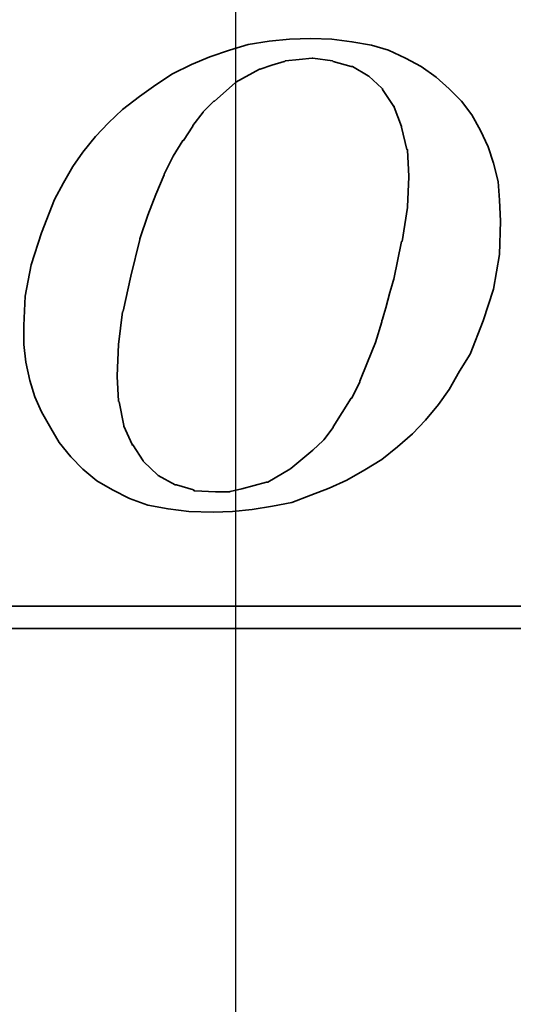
# Model space of a CAD drawing. Header units: millimetres. Extents: x -6 to 150, y -1 to 96.
# Tile 57 of 64: x 124.07 to 126.25, y 43.03 to 47.38. Entities that reach past the tile are written whole.
import ezdxf

# ---------------------------------------------------------------- set-up
doc = ezdxf.new("R2010")
doc.units = ezdxf.units.MM
doc.header["$LTSCALE"] = 0.1
doc.layers.add('layer 1', color=7, linetype='CONTINUOUS')

msp = doc.modelspace()

# ---------------------------------------------------------------- linework, layer by layer
at = {"layer": 'layer 1', "linetype": 'Continuous'}
msp.add_line((125.0245, 58.6992), (125.0245, 26.6992), dxfattribs=at)
at = {"layer": 'layer 1', "color": 1, "lineweight": 35}
for points, knots in [([(124.2979, 45.4512), (124.2979, 45.4512), (124.3501, 45.3966), (124.3501, 45.3966), (124.3501, 45.3966), (124.3501, 45.3966), (124.4131, 45.3447), (124.4131, 45.3447), (124.4131, 45.3447), (124.4131, 45.3447), (124.4821, 45.3048), (124.4821, 45.3048), (124.4821, 45.3048), (124.4821, 45.3048), (124.5571, 45.267), (124.5571, 45.267), (124.5571, 45.267), (124.5571, 45.267), (124.6375, 45.2382), (124.6375, 45.2382), (124.6375, 45.2382), (124.6375, 45.2382), (124.7269, 45.2208), (124.7269, 45.2208), (124.7269, 45.2208), (124.7269, 45.2208), (124.8193, 45.2094), (124.8193, 45.2094), (124.8193, 45.2094), (124.8193, 45.2094), (124.9255, 45.2064), (124.9255, 45.2064), (124.9255, 45.2064), (124.9255, 45.2064), (125.0119, 45.2094), (125.0119, 45.2094), (125.0119, 45.2094), (125.0119, 45.2094), (125.0983, 45.2184), (125.0983, 45.2184), (125.0983, 45.2184), (125.0983, 45.2184), (125.1877, 45.2325), (125.1877, 45.2325), (125.1877, 45.2325), (125.1877, 45.2325), (125.2741, 45.2496), (125.2741, 45.2496), (125.2741, 45.2496), (125.2741, 45.2496), (125.3575, 45.2814), (125.3575, 45.2814), (125.3575, 45.2814), (125.3575, 45.2814), (125.4379, 45.3132), (125.4379, 45.3132), (125.4379, 45.3132), (125.4379, 45.3132), (125.5159, 45.348), (125.5159, 45.348), (125.5159, 45.348), (125.5159, 45.348), (125.5963, 45.3936), (125.5963, 45.3936), (125.5963, 45.3936), (125.5963, 45.3936), (125.6713, 45.4398), (125.6713, 45.4398), (125.6713, 45.4398), (125.6713, 45.4398), (125.7403, 45.4944), (125.7403, 45.4944), (125.7403, 45.4944), (125.7403, 45.4944), (125.8066, 45.552), (125.8066, 45.552), (125.8066, 45.552), (125.8066, 45.552), (125.8639, 45.6123), (125.8639, 45.6123), (125.8639, 45.6123), (125.8639, 45.6123), (125.9215, 45.6816), (125.9215, 45.6816), (125.9215, 45.6816), (125.9215, 45.6816), (125.9677, 45.7476), (125.9677, 45.7476), (125.9677, 45.7476), (125.9677, 45.7476), (126.0139, 45.8286), (126.0139, 45.8286), (126.0139, 45.8286), (126.0139, 45.8286), (126.0601, 45.9036), (126.0601, 45.9036), (126.0601, 45.9036), (126.0601, 45.9036), (126.1177, 46.0503), (126.1177, 46.0503), (126.1177, 46.0503), (126.1177, 46.0503), (126.1636, 46.191), (126.1636, 46.191), (126.1636, 46.191), (126.1636, 46.191), (126.1897, 46.344), (126.1897, 46.344), (126.1897, 46.344), (126.1897, 46.344), (126.1951, 46.4904), (126.1951, 46.4904), (126.1951, 46.4904), (126.1951, 46.4904), (126.1897, 46.5828), (126.1897, 46.5828), (126.1897, 46.5828), (126.1897, 46.5828), (126.1837, 46.6662), (126.1837, 46.6662), (126.1837, 46.6662), (126.1837, 46.6662), (126.1636, 46.7466), (126.1636, 46.7466), (126.1636, 46.7466), (126.1636, 46.7466), (126.1405, 46.8186), (126.1405, 46.8186), (126.1405, 46.8186), (126.1405, 46.8186), (126.1057, 46.8906), (126.1057, 46.8906), (126.1057, 46.8906), (126.1057, 46.8906), (126.0685, 46.9599), (126.0685, 46.9599), (126.0685, 46.9599), (126.0685, 46.9599), (126.0223, 47.0202), (126.0223, 47.0202), (126.0223, 47.0202), (126.0223, 47.0202), (125.9677, 47.0751), (125.9677, 47.0751), (125.9677, 47.0751), (125.9677, 47.0751), (125.9101, 47.127), (125.9101, 47.127), (125.9101, 47.127), (125.9101, 47.127), (125.8438, 47.1732), (125.8438, 47.1732), (125.8438, 47.1732), (125.8438, 47.1732), (125.7748, 47.2104), (125.7748, 47.2104), (125.7748, 47.2104), (125.7748, 47.2104), (125.7001, 47.2449), (125.7001, 47.2449), (125.7001, 47.2449), (125.7001, 47.2449), (125.6251, 47.268), (125.6251, 47.268), (125.6251, 47.268), (125.6251, 47.268), (125.5387, 47.2824), (125.5387, 47.2824), (125.5387, 47.2824), (125.5387, 47.2824), (125.4493, 47.2938), (125.4493, 47.2938), (125.4493, 47.2938), (125.4493, 47.2938), (125.3575, 47.2968), (125.3575, 47.2968), (125.3575, 47.2968), (125.3575, 47.2968), (125.2627, 47.2938), (125.2627, 47.2938), (125.2627, 47.2938), (125.2627, 47.2938), (125.1733, 47.2854), (125.1733, 47.2854), (125.1733, 47.2854), (125.1733, 47.2854), (125.0809, 47.271), (125.0809, 47.271), (125.0809, 47.271), (125.0809, 47.271), (124.9978, 47.2449), (124.9978, 47.2449), (124.9978, 47.2449), (124.9978, 47.2449), (124.9111, 47.2164), (124.9111, 47.2164), (124.9111, 47.2164), (124.9111, 47.2164), (124.8307, 47.1816), (124.8307, 47.1816), (124.8307, 47.1816), (124.8307, 47.1816), (124.7473, 47.1414), (124.7473, 47.1414), (124.7473, 47.1414), (124.7473, 47.1414), (124.6723, 47.0922), (124.6723, 47.0922), (124.6723, 47.0922), (124.6723, 47.0922), (124.6003, 47.0406), (124.6003, 47.0406), (124.6003, 47.0406), (124.6003, 47.0406), (124.5253, 46.983), (124.5253, 46.983), (124.5253, 46.983), (124.5253, 46.983), (124.4647, 46.9254), (124.4647, 46.9254), (124.4647, 46.9254), (124.4647, 46.9254), (124.4071, 46.8648), (124.4071, 46.8648), (124.4071, 46.8648), (124.4071, 46.8648), (124.3501, 46.7958), (124.3501, 46.7958), (124.3501, 46.7958), (124.3501, 46.7958), (124.3069, 46.7325), (124.3069, 46.7325), (124.3069, 46.7325), (124.3069, 46.7325), (124.2661, 46.6602), (124.2661, 46.6602), (124.2661, 46.6602), (124.2661, 46.6602), (124.2262, 46.5858), (124.2262, 46.5858), (124.2262, 46.5858), (124.2262, 46.5858), (124.1683, 46.4388), (124.1683, 46.4388), (124.1683, 46.4388), (124.1683, 46.4388), (124.1221, 46.2975), (124.1221, 46.2975), (124.1221, 46.2975), (124.1221, 46.2975), (124.0963, 46.1598), (124.0963, 46.1598), (124.0963, 46.1598), (124.0963, 46.1598), (124.0909, 46.0302), (124.0909, 46.0302), (124.0909, 46.0302), (124.0909, 46.0302), (124.0909, 45.9468), (124.0909, 45.9468), (124.0909, 45.9468), (124.0909, 45.9468), (124.0993, 45.8688), (124.0993, 45.8688), (124.0993, 45.8688), (124.0993, 45.8688), (124.1167, 45.7884), (124.1167, 45.7884), (124.1167, 45.7884), (124.1167, 45.7884), (124.1395, 45.7161), (124.1395, 45.7161), (124.1395, 45.7161), (124.1395, 45.7161), (124.1683, 45.6501), (124.1683, 45.6501), (124.1683, 45.6501), (124.1683, 45.6501), (124.2088, 45.5778), (124.2088, 45.5778), (124.2088, 45.5778), (124.2088, 45.5778), (124.246, 45.5148), (124.246, 45.5148), (124.246, 45.5148), (124.246, 45.5148), (124.2979, 45.4512), (124.2979, 45.4512)], [0, 0, 0, 0, 0.013889, 0.013889, 0.013889, 0.013889, 0.027778, 0.027778, 0.027778, 0.027778, 0.041667, 0.041667, 0.041667, 0.041667, 0.055556, 0.055556, 0.055556, 0.055556, 0.069444, 0.069444, 0.069444, 0.069444, 0.083333, 0.083333, 0.083333, 0.083333, 0.097222, 0.097222, 0.097222, 0.097222, 0.111111, 0.111111, 0.111111, 0.111111, 0.125, 0.125, 0.125, 0.125, 0.138889, 0.138889, 0.138889, 0.138889, 0.152778, 0.152778, 0.152778, 0.152778, 0.166667, 0.166667, 0.166667, 0.166667, 0.180556, 0.180556, 0.180556, 0.180556, 0.194444, 0.194444, 0.194444, 0.194444, 0.208333, 0.208333, 0.208333, 0.208333, 0.222222, 0.222222, 0.222222, 0.222222, 0.236111, 0.236111, 0.236111, 0.236111, 0.25, 0.25, 0.25, 0.25, 0.263889, 0.263889, 0.263889, 0.263889, 0.277778, 0.277778, 0.277778, 0.277778, 0.291667, 0.291667, 0.291667, 0.291667, 0.305556, 0.305556, 0.305556, 0.305556, 0.319444, 0.319444, 0.319444, 0.319444, 0.333333, 0.333333, 0.333333, 0.333333, 0.347222, 0.347222, 0.347222, 0.347222, 0.361111, 0.361111, 0.361111, 0.361111, 0.375, 0.375, 0.375, 0.375, 0.388889, 0.388889, 0.388889, 0.388889, 0.402778, 0.402778, 0.402778, 0.402778, 0.416667, 0.416667, 0.416667, 0.416667, 0.430556, 0.430556, 0.430556, 0.430556, 0.444444, 0.444444, 0.444444, 0.444444, 0.458333, 0.458333, 0.458333, 0.458333, 0.472222, 0.472222, 0.472222, 0.472222, 0.486111, 0.486111, 0.486111, 0.486111, 0.5, 0.5, 0.5, 0.5, 0.513889, 0.513889, 0.513889, 0.513889, 0.527778, 0.527778, 0.527778, 0.527778, 0.541667, 0.541667, 0.541667, 0.541667, 0.555556, 0.555556, 0.555556, 0.555556, 0.569444, 0.569444, 0.569444, 0.569444, 0.583333, 0.583333, 0.583333, 0.583333, 0.597222, 0.597222, 0.597222, 0.597222, 0.611111, 0.611111, 0.611111, 0.611111, 0.625, 0.625, 0.625, 0.625, 0.638889, 0.638889, 0.638889, 0.638889, 0.652778, 0.652778, 0.652778, 0.652778, 0.666667, 0.666667, 0.666667, 0.666667, 0.680556, 0.680556, 0.680556, 0.680556, 0.694444, 0.694444, 0.694444, 0.694444, 0.708333, 0.708333, 0.708333, 0.708333, 0.722222, 0.722222, 0.722222, 0.722222, 0.736111, 0.736111, 0.736111, 0.736111, 0.75, 0.75, 0.75, 0.75, 0.763889, 0.763889, 0.763889, 0.763889, 0.777778, 0.777778, 0.777778, 0.777778, 0.791667, 0.791667, 0.791667, 0.791667, 0.805556, 0.805556, 0.805556, 0.805556, 0.819444, 0.819444, 0.819444, 0.819444, 0.833333, 0.833333, 0.833333, 0.833333, 0.847222, 0.847222, 0.847222, 0.847222, 0.861111, 0.861111, 0.861111, 0.861111, 0.875, 0.875, 0.875, 0.875, 0.888889, 0.888889, 0.888889, 0.888889, 0.902778, 0.902778, 0.902778, 0.902778, 0.916667, 0.916667, 0.916667, 0.916667, 0.930556, 0.930556, 0.930556, 0.930556, 0.944444, 0.944444, 0.944444, 0.944444, 0.958333, 0.958333, 0.958333, 0.958333, 0.972222, 0.972222, 0.972222, 0.972222, 0.986111, 0.986111, 0.986111, 0.986111, 1, 1, 1, 1]), ([(124.603, 46.413), (124.603, 46.413), (124.6375, 46.5168), (124.6375, 46.5168), (124.6375, 46.5168), (124.6375, 46.5168), (124.6723, 46.6089), (124.6723, 46.6089), (124.6723, 46.6089), (124.6723, 46.6089), (124.7095, 46.695), (124.7095, 46.695), (124.7095, 46.695), (124.7095, 46.695), (124.7095, 46.698), (124.7095, 46.698), (124.7095, 46.698), (124.7095, 46.698), (124.7497, 46.7784), (124.7497, 46.7784), (124.7497, 46.7784), (124.7497, 46.7784), (124.7929, 46.8474), (124.7929, 46.8474), (124.7929, 46.8474), (124.7929, 46.8474), (124.7959, 46.8474), (124.7959, 46.8474), (124.7959, 46.8474), (124.7959, 46.8474), (124.8361, 46.9107), (124.8361, 46.9107), (124.8361, 46.9107), (124.8361, 46.9107), (124.8361, 46.9137), (124.8361, 46.9137), (124.8361, 46.9137), (124.8361, 46.9137), (124.8826, 46.9716), (124.8826, 46.9716), (124.8826, 46.9716), (124.8826, 46.9716), (124.8826, 46.974), (124.8826, 46.974), (124.8826, 46.974), (124.8826, 46.974), (124.9285, 47.0202), (124.9285, 47.0202), (124.9285, 47.0202), (124.9285, 47.0202), (124.9315, 47.0202), (124.9315, 47.0202), (124.9315, 47.0202), (124.9315, 47.0202), (125.0233, 47.1012), (125.0233, 47.1012), (125.0233, 47.1012), (125.0233, 47.1012), (125.0263, 47.1036), (125.0263, 47.1036), (125.0263, 47.1036), (125.0263, 47.1036), (125.1301, 47.1612), (125.1301, 47.1612), (125.1301, 47.1612), (125.1301, 47.1612), (125.1331, 47.1612), (125.1331, 47.1612), (125.1331, 47.1612), (125.1331, 47.1612), (125.1847, 47.1786), (125.1847, 47.1786), (125.1847, 47.1786), (125.1847, 47.1786), (125.2393, 47.196), (125.2393, 47.196), (125.2393, 47.196), (125.2393, 47.196), (125.2423, 47.196), (125.2423, 47.196), (125.2423, 47.196), (125.2423, 47.196), (125.2453, 47.199), (125.2453, 47.199), (125.2453, 47.199), (125.2453, 47.199), (125.3053, 47.2044), (125.3053, 47.2044), (125.3053, 47.2044), (125.3053, 47.2044), (125.3629, 47.2104), (125.3629, 47.2104), (125.3629, 47.2104), (125.3629, 47.2104), (125.3659, 47.2104), (125.3659, 47.2104), (125.3659, 47.2104), (125.3659, 47.2104), (125.4526, 47.199), (125.4526, 47.199), (125.4526, 47.199), (125.4526, 47.199), (125.4553, 47.196), (125.4553, 47.196), (125.4553, 47.196), (125.4553, 47.196), (125.5357, 47.1732), (125.5357, 47.1732), (125.5357, 47.1732), (125.5357, 47.1732), (125.5387, 47.1732), (125.5387, 47.1732), (125.5387, 47.1732), (125.5387, 47.1732), (125.5414, 47.1732), (125.5414, 47.1732), (125.5414, 47.1732), (125.5414, 47.1732), (125.6107, 47.1324), (125.6107, 47.1324), (125.6107, 47.1324), (125.6107, 47.1324), (125.6137, 47.13), (125.6137, 47.13), (125.6137, 47.13), (125.6137, 47.13), (125.6713, 47.0778), (125.6713, 47.0778), (125.6713, 47.0778), (125.6713, 47.0778), (125.6743, 47.0751), (125.6743, 47.0751), (125.6743, 47.0751), (125.6743, 47.0751), (125.6743, 47.0721), (125.6743, 47.0721), (125.6743, 47.0721), (125.6743, 47.0721), (125.7232, 46.9971), (125.7232, 46.9971), (125.7232, 46.9971), (125.7232, 46.9971), (125.7259, 46.9971), (125.7259, 46.9971), (125.7259, 46.9971), (125.7259, 46.9971), (125.7259, 46.9944), (125.7259, 46.9944), (125.7259, 46.9944), (125.7259, 46.9944), (125.7577, 46.908), (125.7577, 46.908), (125.7577, 46.908), (125.7577, 46.908), (125.7577, 46.905), (125.7577, 46.905), (125.7577, 46.905), (125.7577, 46.905), (125.7805, 46.8075), (125.7805, 46.8075), (125.7805, 46.8075), (125.7805, 46.8075), (125.7835, 46.8075), (125.7835, 46.8075), (125.7835, 46.8075), (125.7835, 46.8075), (125.7835, 46.8042), (125.7835, 46.8042), (125.7835, 46.8042), (125.7835, 46.8042), (125.7895, 46.689), (125.7895, 46.689), (125.7895, 46.689), (125.7895, 46.689), (125.7895, 46.6863), (125.7895, 46.6863), (125.7895, 46.6863), (125.7895, 46.6863), (125.7835, 46.554), (125.7835, 46.554), (125.7835, 46.554), (125.7835, 46.554), (125.7835, 46.551), (125.7835, 46.551), (125.7835, 46.551), (125.7835, 46.551), (125.7604, 46.4016), (125.7604, 46.4016), (125.7604, 46.4016), (125.7604, 46.4016), (125.7577, 46.4016), (125.7577, 46.4016), (125.7577, 46.4016), (125.7577, 46.4016), (125.7232, 46.2342), (125.7232, 46.2342), (125.7232, 46.2342), (125.7232, 46.2342), (125.6713, 46.0503), (125.6713, 46.0503), (125.6713, 46.0503), (125.6713, 46.0503), (125.6713, 46.047), (125.6713, 46.047), (125.6713, 46.047), (125.6713, 46.047), (125.6425, 45.9552), (125.6425, 45.9552), (125.6425, 45.9552), (125.6425, 45.9552), (125.6077, 45.8688), (125.6077, 45.8688), (125.6077, 45.8688), (125.6077, 45.8688), (125.5735, 45.7854), (125.5735, 45.7854), (125.5735, 45.7854), (125.5735, 45.7854), (125.5735, 45.7824), (125.5735, 45.7824), (125.5735, 45.7824), (125.5735, 45.7824), (125.5387, 45.7104), (125.5387, 45.7104), (125.5387, 45.7104), (125.5387, 45.7104), (125.5357, 45.7104), (125.5357, 45.7104), (125.5357, 45.7104), (125.5357, 45.7104), (125.4955, 45.6471), (125.4955, 45.6471), (125.4955, 45.6471), (125.4955, 45.6471), (125.4553, 45.5838), (125.4553, 45.5838), (125.4553, 45.5838), (125.4553, 45.5838), (125.4553, 45.5808), (125.4553, 45.5808), (125.4553, 45.5808), (125.4553, 45.5808), (125.4151, 45.5262), (125.4151, 45.5262), (125.4151, 45.5262), (125.4151, 45.5262), (125.4121, 45.5232), (125.4121, 45.5232), (125.4121, 45.5232), (125.4121, 45.5232), (125.3659, 45.48), (125.3659, 45.48), (125.3659, 45.48), (125.3659, 45.48), (125.2684, 45.3993), (125.2684, 45.3993), (125.2684, 45.3993), (125.2684, 45.3993), (125.2651, 45.3966), (125.2651, 45.3966), (125.2651, 45.3966), (125.2651, 45.3966), (125.1673, 45.339), (125.1673, 45.339), (125.1673, 45.339), (125.1673, 45.339), (125.1643, 45.339), (125.1643, 45.339), (125.1643, 45.339), (125.1643, 45.339), (125.1619, 45.339), (125.1619, 45.339), (125.1619, 45.339), (125.1619, 45.339), (125.0521, 45.3102), (125.0521, 45.3102), (125.0521, 45.3102), (125.0521, 45.3102), (125.0005, 45.2985), (125.0005, 45.2985), (125.0005, 45.2985), (125.0005, 45.2985), (124.9978, 45.2958), (124.9978, 45.2958), (124.9978, 45.2958), (124.9978, 45.2958), (124.9945, 45.2958), (124.9945, 45.2958), (124.9945, 45.2958), (124.9945, 45.2958), (124.9369, 45.2958), (124.9369, 45.2958), (124.9369, 45.2958), (124.9369, 45.2958), (124.8451, 45.3015), (124.8451, 45.3015), (124.8451, 45.3015), (124.8451, 45.3015), (124.8421, 45.3015), (124.8421, 45.3015), (124.8421, 45.3015), (124.8421, 45.3015), (124.8391, 45.3048), (124.8391, 45.3048), (124.8391, 45.3048), (124.8391, 45.3048), (124.7644, 45.3276), (124.7644, 45.3276), (124.7644, 45.3276), (124.7644, 45.3276), (124.7617, 45.3276), (124.7617, 45.3276), (124.7617, 45.3276), (124.7617, 45.3276), (124.7587, 45.3276), (124.7587, 45.3276), (124.7587, 45.3276), (124.7587, 45.3276), (124.6837, 45.3678), (124.6837, 45.3678), (124.6837, 45.3678), (124.6837, 45.3678), (124.681, 45.3708), (124.681, 45.3708), (124.681, 45.3708), (124.681, 45.3708), (124.6207, 45.4284), (124.6207, 45.4284), (124.6207, 45.4284), (124.6207, 45.4284), (124.6174, 45.4314), (124.6174, 45.4314), (124.6174, 45.4314), (124.6174, 45.4314), (124.6174, 45.4338), (124.6174, 45.4338), (124.6174, 45.4338), (124.6174, 45.4338), (124.5715, 45.5034), (124.5715, 45.5034), (124.5715, 45.5034), (124.5715, 45.5034), (124.5685, 45.5034), (124.5685, 45.5034), (124.5685, 45.5034), (124.5685, 45.5034), (124.5685, 45.5058), (124.5685, 45.5058), (124.5685, 45.5058), (124.5685, 45.5058), (124.5313, 45.5868), (124.5313, 45.5868), (124.5313, 45.5868), (124.5313, 45.5868), (124.5313, 45.5898), (124.5313, 45.5898), (124.5313, 45.5898), (124.5313, 45.5898), (124.5112, 45.693), (124.5112, 45.693), (124.5112, 45.693), (124.5112, 45.693), (124.5079, 45.696), (124.5079, 45.696), (124.5079, 45.696), (124.5079, 45.696), (124.5025, 45.8052), (124.5025, 45.8052), (124.5025, 45.8052), (124.5025, 45.8052), (124.5025, 45.8082), (124.5025, 45.8082), (124.5025, 45.8082), (124.5025, 45.8082), (124.5079, 45.9468), (124.5079, 45.9468), (124.5079, 45.9468), (124.5079, 45.9468), (124.5253, 46.0902), (124.5253, 46.0902), (124.5253, 46.0902), (124.5253, 46.0902), (124.5283, 46.0932), (124.5283, 46.0932), (124.5283, 46.0932), (124.5283, 46.0932), (124.5628, 46.2486), (124.5628, 46.2486), (124.5628, 46.2486), (124.5628, 46.2486), (124.603, 46.41), (124.603, 46.41), (124.603, 46.41), (124.603, 46.41), (124.603, 46.413), (124.603, 46.413)], [0, 0, 0, 0, 0.010101, 0.010101, 0.010101, 0.010101, 0.020202, 0.020202, 0.020202, 0.020202, 0.030303, 0.030303, 0.030303, 0.030303, 0.040404, 0.040404, 0.040404, 0.040404, 0.050505, 0.050505, 0.050505, 0.050505, 0.060606, 0.060606, 0.060606, 0.060606, 0.070707, 0.070707, 0.070707, 0.070707, 0.080808, 0.080808, 0.080808, 0.080808, 0.090909, 0.090909, 0.090909, 0.090909, 0.10101, 0.10101, 0.10101, 0.10101, 0.111111, 0.111111, 0.111111, 0.111111, 0.121212, 0.121212, 0.121212, 0.121212, 0.131313, 0.131313, 0.131313, 0.131313, 0.141414, 0.141414, 0.141414, 0.141414, 0.151515, 0.151515, 0.151515, 0.151515, 0.161616, 0.161616, 0.161616, 0.161616, 0.171717, 0.171717, 0.171717, 0.171717, 0.181818, 0.181818, 0.181818, 0.181818, 0.191919, 0.191919, 0.191919, 0.191919, 0.20202, 0.20202, 0.20202, 0.20202, 0.212121, 0.212121, 0.212121, 0.212121, 0.222222, 0.222222, 0.222222, 0.222222, 0.232323, 0.232323, 0.232323, 0.232323, 0.242424, 0.242424, 0.242424, 0.242424, 0.252525, 0.252525, 0.252525, 0.252525, 0.262626, 0.262626, 0.262626, 0.262626, 0.272727, 0.272727, 0.272727, 0.272727, 0.282828, 0.282828, 0.282828, 0.282828, 0.292929, 0.292929, 0.292929, 0.292929, 0.30303, 0.30303, 0.30303, 0.30303, 0.313131, 0.313131, 0.313131, 0.313131, 0.323232, 0.323232, 0.323232, 0.323232, 0.333333, 0.333333, 0.333333, 0.333333, 0.343434, 0.343434, 0.343434, 0.343434, 0.353535, 0.353535, 0.353535, 0.353535, 0.363636, 0.363636, 0.363636, 0.363636, 0.373737, 0.373737, 0.373737, 0.373737, 0.383838, 0.383838, 0.383838, 0.383838, 0.393939, 0.393939, 0.393939, 0.393939, 0.40404, 0.40404, 0.40404, 0.40404, 0.414141, 0.414141, 0.414141, 0.414141, 0.424242, 0.424242, 0.424242, 0.424242, 0.434343, 0.434343, 0.434343, 0.434343, 0.444444, 0.444444, 0.444444, 0.444444, 0.454545, 0.454545, 0.454545, 0.454545, 0.464646, 0.464646, 0.464646, 0.464646, 0.474747, 0.474747, 0.474747, 0.474747, 0.484848, 0.484848, 0.484848, 0.484848, 0.494949, 0.494949, 0.494949, 0.49495, 0.505051, 0.505051, 0.505051, 0.505051, 0.515152, 0.515152, 0.515152, 0.515152, 0.525253, 0.525253, 0.525253, 0.525253, 0.535354, 0.535354, 0.535354, 0.535354, 0.545455, 0.545455, 0.545455, 0.545455, 0.555556, 0.555556, 0.555556, 0.555556, 0.565657, 0.565657, 0.565657, 0.565657, 0.575758, 0.575758, 0.575758, 0.575758, 0.585859, 0.585859, 0.585859, 0.585859, 0.59596, 0.59596, 0.59596, 0.59596, 0.606061, 0.606061, 0.606061, 0.606061, 0.616162, 0.616162, 0.616162, 0.616162, 0.626263, 0.626263, 0.626263, 0.626263, 0.636364, 0.636364, 0.636364, 0.636364, 0.646465, 0.646465, 0.646465, 0.646465, 0.656566, 0.656566, 0.656566, 0.656566, 0.666667, 0.666667, 0.666667, 0.666667, 0.676768, 0.676768, 0.676768, 0.676768, 0.686869, 0.686869, 0.686869, 0.686869, 0.69697, 0.69697, 0.69697, 0.69697, 0.707071, 0.707071, 0.707071, 0.707071, 0.717172, 0.717172, 0.717172, 0.717172, 0.727273, 0.727273, 0.727273, 0.727273, 0.737374, 0.737374, 0.737374, 0.737374, 0.747475, 0.747475, 0.747475, 0.747475, 0.757576, 0.757576, 0.757576, 0.757576, 0.767677, 0.767677, 0.767677, 0.767677, 0.777778, 0.777778, 0.777778, 0.777778, 0.787879, 0.787879, 0.787879, 0.787879, 0.79798, 0.79798, 0.79798, 0.79798, 0.808081, 0.808081, 0.808081, 0.808081, 0.818182, 0.818182, 0.818182, 0.818182, 0.828283, 0.828283, 0.828283, 0.828283, 0.838384, 0.838384, 0.838384, 0.838384, 0.848485, 0.848485, 0.848485, 0.848485, 0.858586, 0.858586, 0.858586, 0.858586, 0.868687, 0.868687, 0.868687, 0.868687, 0.878788, 0.878788, 0.878788, 0.878788, 0.888889, 0.888889, 0.888889, 0.888889, 0.89899, 0.89899, 0.89899, 0.89899, 0.909091, 0.909091, 0.909091, 0.909091, 0.919192, 0.919192, 0.919192, 0.919192, 0.929293, 0.929293, 0.929293, 0.929293, 0.939394, 0.939394, 0.939394, 0.939394, 0.949495, 0.949495, 0.949495, 0.949495, 0.959596, 0.959596, 0.959596, 0.959596, 0.969697, 0.969697, 0.969697, 0.969697, 0.979798, 0.979798, 0.979798, 0.979798, 0.989899, 0.989899, 0.989899, 0.989899, 1, 1, 1, 1]), ([(129.1114, 45.1518), (129.1114, 45.1518), (129.1114, 44.8149), (129.1114, 44.8149), (129.1114, 44.8149), (129.1114, 44.8149), (129.1114, 44.7918), (129.1114, 44.7918), (129.1114, 44.7918), (129.1114, 44.7918), (129.0883, 44.7918), (129.0883, 44.7918), (129.0883, 44.7918), (129.0883, 44.7918), (109.4029, 44.7918), (109.4029, 44.7918), (109.4029, 44.7918), (109.4029, 44.7918), (109.4029, 44.694), (109.4029, 44.694), (109.4029, 44.694), (109.4029, 44.694), (129.9493, 44.694), (129.9493, 44.694), (129.9493, 44.694), (129.9493, 44.694), (129.1114, 45.1518), (129.1114, 45.1518)], [0, 0, 0, 0, 0.142857, 0.142857, 0.142857, 0.142857, 0.285714, 0.285714, 0.285714, 0.285714, 0.428571, 0.428571, 0.428571, 0.428571, 0.571429, 0.571429, 0.571429, 0.571429, 0.714286, 0.714286, 0.714286, 0.714286, 0.857143, 0.857143, 0.857143, 0.857143, 1, 1, 1, 1])]:
    msp.add_open_spline(points, degree=3, knots=knots, dxfattribs=at)

doc.saveas('drawing.dxf')
